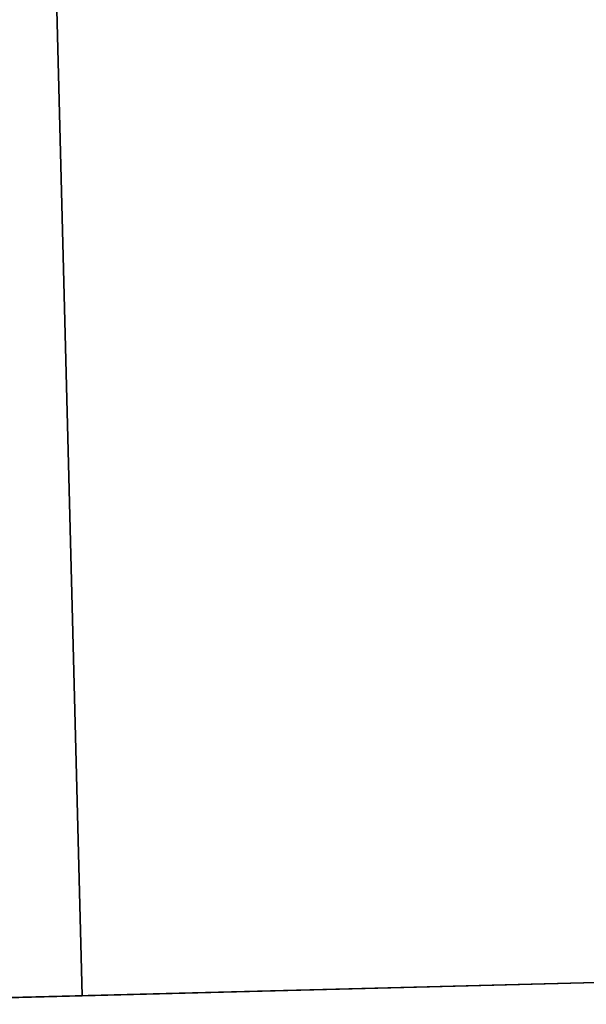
# Model space of a CAD drawing. Header units: metres. Extents: x 232680 to 233262, y 554200 to 554550.
# Tile 200 of 254: x 232760.707 to 232761.005, y 554480.62 to 554481.139. Entities that reach past the tile are written whole.
import ezdxf

# ---------------------------------------------------------------- set-up
doc = ezdxf.new("R2010")
doc.units = ezdxf.units.M
doc.layers.add('ACO constructie 035', color=7, linetype='Continuous', lineweight=35)

# ---------------------------------------------------------------- blocks, each defined once
blk = doc.blocks.new('KT 500-640 (doorsnede)')
at = {"layer": 'ACO constructie 035'}
for p, q in [((1, -0.08661), (1, -0.465)), ((1, -0.465), (0, -0.465)), ((1, -0.465), (0, -0.465)), ((1, -0.505), (1, -0.465))]:
    blk.add_line(p, q, dxfattribs=at)
blk = doc.blocks.new('KST 500 (Doorsnede)')
at = {"layer": 'ACO constructie 035'}
blk.add_line((0.5, -0.72), (0.5, 0), dxfattribs=at)

msp = doc.modelspace()

# ---------------------------------------------------------------- block references
at = {"rotation": 271.4729954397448}
msp.add_blockref('KT 500-640 (doorsnede)', (232761.179, 554481.6362), dxfattribs=at)
at = {"xscale": -1, "rotation": 271.4729954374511}
msp.add_blockref('KST 500 (Doorsnede)', (232761.29753, 554480.13875), dxfattribs=at)

doc.saveas('drawing.dxf')
